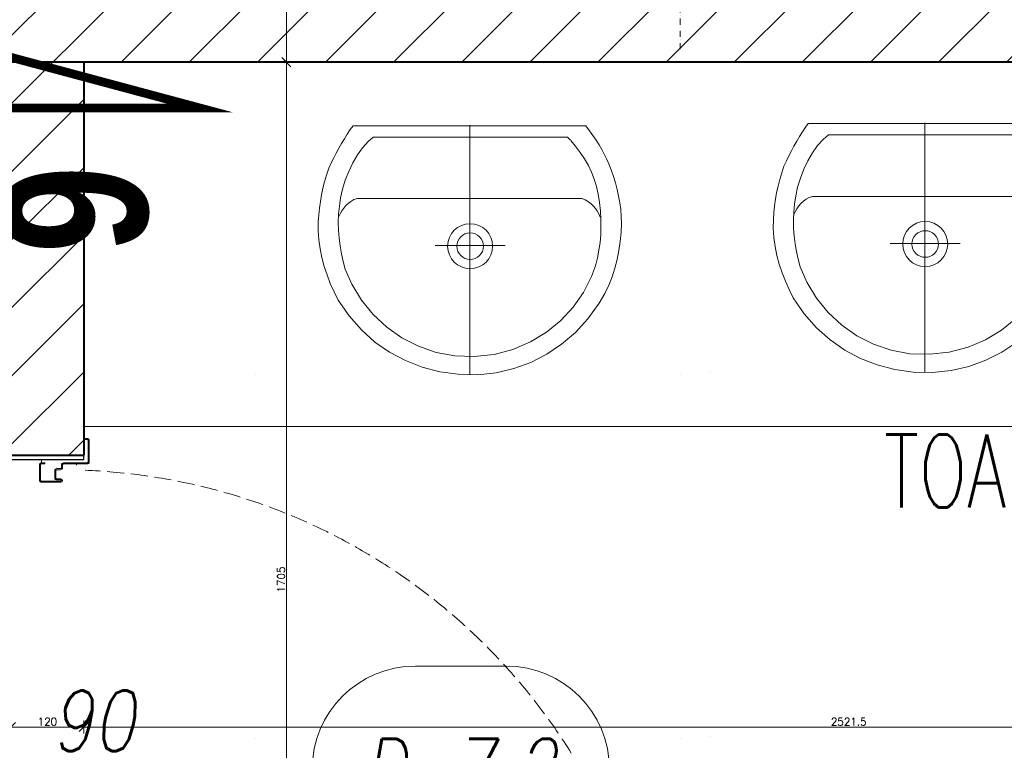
# Model space of a CAD drawing. Header units: millimetres. Extents: x -1893473 to 1546619, y -568027 to 942944.
# Tile 192 of 256: x 170090 to 171713, y -497923 to -496719. Entities that reach past the tile are written whole.
import ezdxf
from ezdxf.enums import TextEntityAlignment as Align

# ---------------------------------------------------------------- set-up
doc = ezdxf.new("R2010")
doc.units = ezdxf.units.MM
doc.header["$LTSCALE"] = 0.2
for name, pattern in [('ACAD_ISO03W100', [30, 12, -18]), ('CENTER', [0.6, 0.375, -0.075, 0.075, -0.075]), ('DOT', [6.35, 0, -6.35]), ('Hidden Line', [391.222223, 282.222223, -109]), ('STRICHPUNKTX2', [2, 1, -0.5, 0, -0.5])]:
    doc.linetypes.add(name, pattern=pattern)
doc.layers.get('0').update_dxf_attribs({"lineweight": 0})
for name, color, linetype, lineweight in [('!! 0_ Opis', 3, 'Continuous', 13), ('!! 0_Opis_pom', 9, 'Continuous', 13), ('!! 1_drzwi opis', 151, 'Continuous', 9), ('!! 1_drzwi-linia', 213, 'Continuous', 5), ('!! 1_hatch projektowane ściany', 4, 'Continuous', 5), ('!! 1_OPIS POM NOWE', 140, 'Continuous', 5), ('!! 1_PROJ Sciany', 2, 'Continuous', 40), ('!! 2_wypos-sanitarne', 240, 'Continuous', 9), ('!! wymiary osi', 250, 'Continuous', 9), ('P-Opis nadproża', 150, 'Continuous', 9)]:
    doc.layers.add(name, color=color, linetype=linetype, lineweight=lineweight)
doc.layers.add('!! 1_Wyburzenia', color=7, linetype='ACAD_ISO03W100', lineweight=13, true_color=0xff0505)
doc.layers.add('Powierzchnia', color=140, linetype='Continuous', lineweight=5, plot=False)
doc.styles.add('50', font='ROMANS.shx', dxfattribs={"width": 0.8, "height": 10})
doc.styles.add('ARCHETYP', font='romans.shx', dxfattribs={"height": 15})
doc.styles.add('ARIAL', font='tahoma.ttf')
doc.styles.add('STYLE7', font='ARIALNB.TTF')
doc.styles.add('TXT', font='simplex.shx')
doc.dimstyles.new('DIM50', dxfattribs={"dimscale": 5, "dimtxt": 2.5, "dimasz": 1.5, "dimexe": 0, "dimexo": 0, "dimgap": 0.5, "dimtad": 1, "dimdec": 4, "dimrnd": 0.5, "dimdsep": 46, "dimtxsty": 'TXT', "dimblk1": 'TICK1', "dimblk2": 'TICK1', "dimsah": 1, "dimcen": 0, "dimse1": 1, "dimse2": 1, "dimclrd": 1, "dimclre": 7, "dimclrt": 9, "dimadec": 0, "dimazin": 0, "dimtfac": 1, "dimtdec": 4, "dimtmove": 2, "dimatfit": 3, "dimldrblk": 'TICK1', "dimfxl": 1, "dimtolj": 1, "dimarcsym": 0})

# ---------------------------------------------------------------- blocks, each defined once
blk = doc.blocks.new('gvb')
at = {"linetype": 'STRICHPUNKTX2', "ltscale": 5}
blk.add_line((130654.97, 14657.75), (130824.97, 14657.75), dxfattribs=at)
blk = doc.blocks.new('A$C527aaae0')
at = {"lineweight": 5}
for points in [[(0, 0), (0, -0.4111)], [(0.1863, -0.1214), (0.1863, -0.1211)], [(0.1863, -0.1211), (0.1863, -0.1214)], [(-0.0573, -0.1985), (0.0582, -0.1985)]]:
    blk.add_lwpolyline(points, dxfattribs=at)
for points in [[(0.1915, -0.001), (0.1975, -0.0093), (0.203, -0.0173), (0.2082, -0.025), (0.213, -0.0326), (0.2175, -0.0402), (0.2216, -0.0479), (0.2255, -0.0558), (0.2292, -0.0639), (0.2328, -0.0735), (0.2366, -0.0845), (0.2399, -0.0953), (0.2429, -0.1061), (0.2453, -0.1169), (0.2473, -0.1278), (0.2487, -0.1389), (0.2495, -0.1502), (0.2498, -0.1618), (0.2492, -0.1766), (0.2478, -0.1918), (0.2457, -0.2067), (0.2428, -0.2214), (0.239, -0.2358), (0.2344, -0.25), (0.2289, -0.2639), (0.2225, -0.2775), (0.2132, -0.2936), (0.1947, -0.319), (0.174, -0.3415), (0.1513, -0.361), (0.1268, -0.3776), (0.1005, -0.391), (0.0726, -0.4011), (0.0432, -0.4079), (0.0125, -0.4112), (-0.0191, -0.4105), (-0.0495, -0.4063), (-0.0786, -0.3988), (-0.1062, -0.3881), (-0.1321, -0.3743), (-0.1563, -0.3574), (-0.1786, -0.3374), (-0.1988, -0.3143), (-0.2168, -0.2883), (-0.2237, -0.2746), (-0.2299, -0.2608), (-0.2353, -0.2468), (-0.24, -0.2327), (-0.2438, -0.2183), (-0.2467, -0.2037), (-0.2487, -0.1888), (-0.2498, -0.1735), (-0.2497, -0.1595), (-0.249, -0.1479), (-0.2479, -0.1367), (-0.2463, -0.1256), (-0.2444, -0.1148), (-0.242, -0.104), (-0.2392, -0.0932), (-0.2359, -0.0823), (-0.2322, -0.0712), (-0.2282, -0.0623), (-0.2242, -0.0541), (-0.22, -0.0461), (-0.2157, -0.0381), (-0.2113, -0.0303), (-0.2067, -0.0225), (-0.2019, -0.0148), (-0.1969, -0.0071), (-0.1921, -0.001)], [(0.1608, -0.0198), (0.1622, -0.0209), (0.1634, -0.022), (0.1645, -0.023), (0.1654, -0.024), (0.1663, -0.025), (0.1672, -0.0261), (0.1682, -0.0273), (0.1692, -0.0287), (0.1739, -0.0344), (0.1821, -0.0451), (0.1893, -0.0557), (0.1954, -0.0665), (0.2007, -0.0776), (0.2051, -0.0891), (0.2087, -0.1012), (0.2116, -0.114), (0.2138, -0.1277), (0.2152, -0.1416), (0.216, -0.1551), (0.2162, -0.1682), (0.2158, -0.181), (0.2146, -0.1937), (0.2128, -0.2063), (0.2103, -0.2189), (0.2069, -0.2316), (0.2007, -0.2493), (0.1874, -0.2756), (0.1704, -0.3001), (0.1499, -0.3221), (0.1263, -0.3413), (0.1, -0.3573), (0.0711, -0.3696), (0.0402, -0.3777), (0.0074, -0.3812), (-0.0248, -0.3802), (-0.0555, -0.3745), (-0.0846, -0.3645), (-0.1119, -0.3506), (-0.1369, -0.3331), (-0.1592, -0.3122), (-0.1785, -0.2885), (-0.1945, -0.2622), (-0.2053, -0.2373), (-0.2088, -0.2247), (-0.2117, -0.2119), (-0.2139, -0.1991), (-0.2155, -0.1862), (-0.2165, -0.1732), (-0.2167, -0.1601), (-0.2161, -0.147), (-0.2148, -0.1337), (-0.2129, -0.12), (-0.2097, -0.1056), (-0.2052, -0.0909), (-0.1995, -0.0763), (-0.1928, -0.0622), (-0.1851, -0.049), (-0.1767, -0.0372), (-0.1676, -0.0271), (-0.159, -0.0198)]]:
    blk.add_lwpolyline(points, close=True)
blk.add_lwpolyline([(0.2151, -0.1518), (0.2126, -0.1464), (0.21, -0.1415), (0.2071, -0.1372), (0.2038, -0.1333), (0.2, -0.1297), (0.1955, -0.1264), (0.1903, -0.1232), (0.1842, -0.1211), (-0.1851, -0.1211), (-0.1909, -0.1228), (-0.1959, -0.1256), (-0.2003, -0.1289), (-0.2043, -0.1326), (-0.2078, -0.1367), (-0.2109, -0.1413), (-0.2137, -0.1463), (-0.2163, -0.1518), (-0.2163, -0.1521)])
at = {"linetype": 'DOT'}
blk.add_lwpolyline([(-0.3533, -0.4109), (0.3467, -0.4109), (0.3467, -1.0109), (-0.3533, -1.0109)], close=True, dxfattribs=at)
for radius in [0.0371, 0.0219]:
    blk.add_circle((0.0005, -0.1995), radius)
blk = doc.blocks.new('zaw-dr-90-p')
at = {"color": 2, "linetype": 'CENTER', "ltscale": 0.2}
for p, q in [((24.5, 24), (31, 24)), ((24.5, 19), (31, 19)), ((12, 0), (-12, 0)), ((0, 12), (0, -12))]:
    blk.add_line(p, q, dxfattribs=at)
at = {"ltscale": 0.2}
for p, q in [((10, 12), (6.5, 12)), ((10, 0), (10, 6.5))]:
    blk.add_line(p, q, dxfattribs=at)
blk.add_lwpolyline([(10, 10), (10, 39), (6.5, 39), (6.5, 10)], dxfattribs=at)
blk.add_lwpolyline([(0, 6.5), (23.5, 6.5, 0.414214), (28, 11), (28, 31), (24.5, 31), (24.5, 11, -0.414214), (23.5, 10), (0, 10, 4.561698), (7.6, 6.5), (4.9, 4.2)], format="xyb", dxfattribs=at)
blk.add_lwpolyline([(-0.2, -0.2), (-2.5, -0.2), (-2.5, 0.2), (-0.2, 0.2), (-0.2, 2.5), (0.2, 2.5), (0.2, 0.2), (2.8, 0.2), (2.8, -0.2), (0.2, -0.2), (0.2, -2.8), (-0.2, -2.8)], close=True)
blk.add_circle((0, 0), 6.5, dxfattribs=at)
blk = doc.blocks.new('drzwi 90- sc 12')
for p, q in [((-13616.12, 20410.26), (-13616.12, 20411.46)), ((-13616.12, 20411.46), (-13615.02, 20411.46)), ((-13614.92, 20411.36), (-13614.92, 20313.77)), ((-13620.32, 20410.16), (-13620.32, 20313.77)), ((-13614.92, 20409.86), (-13620.32, 20409.86)), ((-13616.12, 20410.26), (-13620.22, 20410.26)), ((-13616.12, 20410.26), (-13620, 20410.26)), ((-13618.17, 20410.26), (-13616.22, 20410.26)), ((-13618.17, 20410.26), (-13616.22, 20410.26)), ((-13620.32, 20313.47), (-13620.32, 20317.97)), ((-13614.92, 20312.27), (-13614.92, 20317.97)), ((-13614.92, 20313.77), (-13620.32, 20313.77)), ((-13618.22, 20313.37), (-13620.22, 20313.37)), ((-13618.22, 20313.67), (-13618.22, 20313.37)), ((-13618.22, 20313.67), (-13616.42, 20313.67)), ((-13615.92, 20313.17), (-13615.92, 20312.17)), ((-13617.77, 20311.12), (-13617.77, 20305.72)), ((-13617.77, 20311.12), (-13617.77, 20305.72)), ((-13616.17, 20309.92), (-13616.17, 20311.02)), ((-13615.92, 20312.17), (-13615.02, 20312.17)), ((-13616.17, 20309.92), (-13617.37, 20309.92)), ((-13715.57, 20308.32), (-13715.57, 20308.56)), ((-13715.57, 20307.69), (-13715.57, 20308.56)), ((-13715.57, 20307.82), (-13715.57, 20308.56)), ((-13715.57, 20307.72), (-13715.37, 20307.72)), ((-13715.77, 20301.96), (-13716.27, 20301.96)), ((-13616.77, 20301.96), (-13616.27, 20301.96))]:
    blk.add_line(p, q)
for points in [[(-13665.27, 20284.96), (-13665.27, 20325.83)], [(-13615.57, 20309.64), (-13615.32, 20309.64), (-13615.32, 20309.82), (-13616.32, 20309.82), (-13616.32, 20309.64), (-13615.92, 20309.64)]]:
    blk.add_lwpolyline(points)
at = {"ltscale": 0.2}
for points in [[(-13715.57, 20307.51), (-13715.57, 20309.48, 0.414214), (-13715.91, 20309.82), (-13719.43, 20309.82, 0.414214), (-13719.77, 20309.48), (-13719.77, 20308.92), (-13719.59, 20308.92), (-13719.59, 20309.48, -0.414214), (-13719.43, 20309.64), (-13716.97, 20309.64)], [(-13716.97, 20309.64), (-13715.91, 20309.64, -0.414214), (-13715.75, 20309.48), (-13715.75, 20307.51)], [(-13615.92, 20309.64), (-13616.63, 20309.64, 0.414214), (-13616.79, 20309.48), (-13616.79, 20305.58, -0.414214), (-13617.13, 20305.24), (-13617.58, 20305.24, 0.414214), (-13617.74, 20305.08), (-13617.74, 20304.48, -0.414214), (-13618.08, 20304.14), (-13619.26, 20304.14, -0.414214), (-13619.6, 20304.48), (-13619.6, 20305.15, 1), (-13619.79, 20305.15), (-13619.79, 20301.96, 0.414214), (-13619.63, 20301.8), (-13617.11, 20301.8, 0.414214), (-13616.95, 20301.96), (-13616.95, 20302.52), (-13616.77, 20302.52), (-13616.77, 20301.96, -0.414214), (-13617.11, 20301.62), (-13619.63, 20301.62, -0.414214), (-13619.97, 20301.96), (-13619.97, 20305.15, -1), (-13619.42, 20305.15), (-13619.42, 20304.48, 0.414214), (-13619.26, 20304.32), (-13618.08, 20304.32, 0.414214), (-13617.92, 20304.48), (-13617.92, 20305.08, -0.414214), (-13617.58, 20305.42), (-13617.13, 20305.42, 0.414214), (-13616.97, 20305.58), (-13616.97, 20309.48, -0.414214), (-13616.63, 20309.82), (-13613.11, 20309.82, -0.414214), (-13612.77, 20309.48), (-13612.77, 20308.92), (-13612.95, 20308.92), (-13612.95, 20309.48, 0.414214), (-13613.11, 20309.64), (-13615.57, 20309.64)], [(-13715.75, 20307.76), (-13715.75, 20305.58, 0.414214), (-13715.41, 20305.24), (-13714.96, 20305.24, -0.414214), (-13714.8, 20305.08), (-13714.8, 20304.48, 0.414214), (-13714.46, 20304.14), (-13713.28, 20304.14, 0.414214), (-13712.94, 20304.48), (-13712.94, 20305.15, -1), (-13712.75, 20305.15), (-13712.75, 20301.96, -0.414214), (-13712.91, 20301.8), (-13715.43, 20301.8, -0.414214), (-13715.59, 20301.96), (-13715.59, 20302.52), (-13715.77, 20302.52), (-13715.77, 20301.96, 0.414214), (-13715.43, 20301.62), (-13712.91, 20301.62, 0.414214), (-13712.57, 20301.96), (-13712.57, 20305.15, 1), (-13713.12, 20305.15), (-13713.12, 20304.48, -0.414214), (-13713.28, 20304.32), (-13714.46, 20304.32, -0.414214), (-13714.62, 20304.48), (-13714.62, 20305.08, 0.414214), (-13714.96, 20305.42), (-13715.41, 20305.42, -0.414214), (-13715.57, 20305.58), (-13715.57, 20307.64)]]:
    blk.add_lwpolyline(points, format="xyb", dxfattribs=at)
at = {"lineweight": 30}
for points in [[(-13716.27, 20308.92), (-13721.27, 20308.92)], [(-13716.27, 20308.92), (-13716.27, 20296.92)], [(-13614.27, 20308.92), (-13609.27, 20308.92)], [(-13614.27, 20308.92), (-13614.27, 20296.92)]]:
    blk.add_lwpolyline(points, dxfattribs=at)
blk.add_lwpolyline([(-13616.79, 20308.82), (-13616.97, 20308.82), (-13616.97, 20307.42), (-13616.79, 20307.42)], close=True)
for centre, radius, start, end in [((-13615.02, 20411.36), 0.1, 0, 90), ((-13620.22, 20410.16), 0.1, 90, 180), ((-13620.22, 20313.47), 0.1, 180, 270), ((-13616.42, 20313.17), 0.5, 0, 90), ((-13616.27, 20311.02), 0.1, 0, 90), ((-13615.02, 20312.27), 0.1, 270, 0)]:
    blk.add_arc(centre, radius, start, end)
at = {"linetype": 'Hidden Line', "lineweight": 9, "ltscale": 0.05}
blk.add_arc((-13615.5, 20305.14), 99.12, 94.8005, 177.6944, dxfattribs=at)
at = {"xscale": 0.09999999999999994, "yscale": 0.09999999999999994, "zscale": 0.09999999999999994, "rotation": 180.0000000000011}
blk.add_blockref('zaw-dr-90-p', (-13614.92, 20310.92), dxfattribs=at)
blk = doc.blocks.new('TICK1')
at = {"color": 2}
blk.add_line((-1, -1), (1, 1), dxfattribs=at)
at = {"color": 0}
for p, q in [((0, 0), (-1, 0)), ((0, -1.4), (0, 1.4))]:
    blk.add_line(p, q, dxfattribs=at)
blk = doc.blocks.new('*D1247')
at = {"layer": '!! wymiary osi', "color": 1, "lineweight": -2, "transparency": 16777216}
blk.add_line((300942.2, -503784.1), (298435.9, -503784.1), dxfattribs=at)
at = {"layer": 'DEFPOINTS', "color": 0, "transparency": 16777216}
for p in [(298428.4, -503293.7), (300949.7, -503336.2), (298428.4, -503784.1)]:
    blk.add_point(p, dxfattribs=at)
at = {"layer": '!! wymiary osi', "color": 1, "lineweight": -2, "transparency": 16777216, "xscale": 7.5, "yscale": 7.5, "zscale": 7.5, "rotation": 180}
blk.add_blockref('TICK1', (298428.4, -503784.1), dxfattribs=at)
at = {"layer": '!! wymiary osi', "color": 1, "lineweight": -2, "transparency": 16777216, "xscale": 7.5, "yscale": 7.5, "zscale": 7.5}
blk.add_blockref('TICK1', (300949.7, -503784.1), dxfattribs=at)
at = {"layer": '!! wymiary osi', "color": 9, "transparency": 16777216, "insert": (299689, -503775.3), "char_height": 12.5, "attachment_point": 5, "style": 'TXT'}
blk.add_mtext('\\A1;2521.5', dxfattribs=at)
blk = doc.blocks.new('*D1248')
at = {"layer": '!! wymiary osi', "color": 1, "lineweight": -2, "transparency": 16777216}
blk.add_line((298420.9, -503784.1), (298315.9, -503784.1), dxfattribs=at)
at = {"layer": 'DEFPOINTS', "color": 0, "transparency": 16777216}
for p in [(298308.4, -503293.7), (298428.4, -503293.7), (298308.4, -503784.1)]:
    blk.add_point(p, dxfattribs=at)
at = {"layer": '!! wymiary osi', "color": 1, "lineweight": -2, "transparency": 16777216, "xscale": 7.5, "yscale": 7.5, "zscale": 7.5, "rotation": 180}
blk.add_blockref('TICK1', (298308.4, -503784.1), dxfattribs=at)
at = {"layer": '!! wymiary osi', "color": 1, "lineweight": -2, "transparency": 16777216, "xscale": 7.5, "yscale": 7.5, "zscale": 7.5}
blk.add_blockref('TICK1', (298428.4, -503784.1), dxfattribs=at)
at = {"layer": '!! wymiary osi', "color": 9, "transparency": 16777216, "insert": (298368.4, -503775.3), "char_height": 12.5, "attachment_point": 5, "style": 'TXT'}
blk.add_mtext('\\A1;120', dxfattribs=at)
blk = doc.blocks.new('*D1278')
at = {"layer": '!! wymiary osi', "color": 1, "lineweight": -2, "transparency": 16777216}
blk.add_line((298762.3, -502576.2), (298762.3, -502681.2), dxfattribs=at)
at = {"layer": 'DEFPOINTS', "color": 0, "transparency": 16777216}
for p in [(298508.4, -502568.7), (298428.4, -502688.7), (298762.3, -502688.7)]:
    blk.add_point(p, dxfattribs=at)
at = {"layer": '!! wymiary osi', "color": 1, "lineweight": -2, "transparency": 16777216, "xscale": 7.5, "yscale": 7.5, "zscale": 7.5}
for p, rotation in [((298762.3, -502568.7), 90), ((298762.3, -502688.7), 270)]:
    blk.add_blockref('TICK1', p, dxfattribs=dict(at, rotation=rotation))
at = {"layer": '!! wymiary osi', "color": 9, "transparency": 16777216, "insert": (298987.3, -502448), "char_height": 12.5, "attachment_point": 5, "rotation": 90, "style": 'TXT'}
blk.add_mtext('\\A1;120', dxfattribs=at)
blk = doc.blocks.new('*D1279')
at = {"layer": '!! wymiary osi', "color": 1, "lineweight": -2, "transparency": 16777216}
blk.add_line((298762.3, -502696.2), (298762.3, -504386.2), dxfattribs=at)
at = {"layer": 'DEFPOINTS', "color": 0, "transparency": 16777216}
for p in [(298428.4, -502688.7), (298428.4, -504393.7), (298762.3, -504393.7)]:
    blk.add_point(p, dxfattribs=at)
at = {"layer": '!! wymiary osi', "color": 1, "lineweight": -2, "transparency": 16777216, "xscale": 7.5, "yscale": 7.5, "zscale": 7.5}
for p, rotation in [((298762.3, -502688.7), 90), ((298762.3, -504393.7), 270)]:
    blk.add_blockref('TICK1', p, dxfattribs=dict(at, rotation=rotation))
at = {"layer": '!! wymiary osi', "color": 9, "transparency": 16777216, "insert": (298753.6, -503541.2), "char_height": 12.5, "attachment_point": 5, "rotation": 90, "style": 'TXT'}
blk.add_mtext('\\A1;1705', dxfattribs=at)
blk = doc.blocks.new('1_ok-opis')
blk.add_line((0, 111.61), (0, 50))
for points in [[(-17, 128.61), (-17, 143.61)], [(17, 128.61), (17, 143.61)]]:
    blk.add_lwpolyline(points)
for centre, start, end in [((0, 143.61), 0, 180), ((0, 128.61), 180, 0)]:
    blk.add_arc(centre, 17, start, end)
at = {"style": 'ARCHETYP'}
for tag, height, rotation, p in [('NR', 12, 90, (0, 136.9)), ('NR', 12, 270, (0, 136.9)), ('SZEROKOŚĆ', 10, 270, (8, 78.29)), ('SZEROKOŚĆ', 10, 90, (-8, 78.29)), ('WYSOKOŚĆ', 10, 270, (-8, 78.29)), ('WYSOKOŚĆ', 10, 90, (8, 78.29))]:
    blk.add_attdef(tag, text='', height=height, rotation=rotation, dxfattribs=at).set_placement(p, align=Align.MIDDLE)
blk = doc.blocks.new('oznaczenie przekroi')
at = {"layer": '!! 0_ Opis', "color": 2, "const_width": 1.44}
blk.add_lwpolyline([(88364.22, -197902.73), (88364.22, -197841.9), (88406.29, -197853.18), (88349.02, -197853.18)], dxfattribs=at)
blk.add_lwpolyline([(88364.22, -197902.73), (88364.22, -197841.9), (88406.29, -197853.18), (88349.02, -197853.18)], dxfattribs=at)
at = {"layer": '!! 0_ Opis', "color": 9, "style": 'STYLE7', "text_generation_flag": 6, "width": 0.95}
blk.add_text('6', height=24, rotation=90, dxfattribs=at).set_placement((88373.61, -197862.67))
blk = doc.blocks.new('A$C2EB40A8D')
at = {"layer": '!! 1_hatch projektowane ściany'}
h = blk.add_hatch(dxfattribs=at)
h.set_pattern_fill('ANSI31', color=256, scale=25)
h.set_pattern_definition([(45, (-604946.8, 1976053.4), (-56.1266008, 56.1266008), [])])
h.paths.add_polyline_path([(9048.87011, -2387.48603), (9048.87011, -2267.48603), (6607.5648, -2267.48603), (6607.5648, -167.48603), (9048.87011, -176.23787), (9048.87011, -47.48603), (6527.5648, -47.48603), (6527.5648, 600.01397), (6407.5648, 600.01397), (6407.5648, -3034.98603), (6527.5648, -3034.98603), (6527.5648, -2387.48603)])
blk.add_lwpolyline([(9048.87011, -2387.48603), (9048.87011, -2267.48603), (6607.5648, -2267.48603), (6607.5648, -167.48603), (9048.87011, -176.23787), (9048.87011, -47.48603), (6527.5648, -47.48603), (6527.5648, 600.01397), (6407.5648, 600.01397), (6407.5648, -3034.98603), (6527.5648, -3034.98603), (6527.5648, -2387.48603)], close=True, dxfattribs=at)
at = {"layer": '!! 1_PROJ Sciany'}
for points in [[(9048.87011, -2387.48603), (6407.5648, -2387.48603), (6407.5648, -47.48603), (9048.87011, -47.48603)], [(6527.5648, -2387.48603), (6527.5648, -3034.98603)], [(6407.5648, -3034.98603), (6527.5648, -3034.98603)]]:
    blk.add_lwpolyline(points, dxfattribs=at)
at = {"layer": '!! 2_wypos-sanitarne'}
blk.add_lwpolyline([(6527.5648, -2987.48603), (9048.87011, -2987.48603)], dxfattribs=at)
at = {"layer": 'Powierzchnia'}
blk.add_lwpolyline([(9048.87011, -2387.48603), (6407.5648, -2387.48603), (6407.5648, -1277.48603), (3298.87011, -1277.48603), (3298.87011, -4092.48603), (9048.87011, -4092.48603)], close=True, dxfattribs=at)
at = {"layer": '!! 1_drzwi opis'}
ref = blk.add_blockref('1_ok-opis', (5787.91031, -3552.4856), dxfattribs=dict(at, xscale=-10, yscale=10, zscale=10, rotation=269.9999963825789))
ref.add_attrib('WYSOKOŚĆ', '90 ', dxfattribs={"layer": '0', "height": 100, "rotation": 359.99999638, "style": '50', "oblique": 10, "width": 0.8}).set_placement((6570.81884, -3472.48565), align=Align.MIDDLE)
ref.add_attrib('SZEROKOŚĆ', '205', dxfattribs={"layer": '0', "height": 100, "rotation": 359.99999638, "style": '50', "oblique": 10, "width": 0.8}).set_placement((6570.81883, -3632.48565), align=Align.MIDDLE)
ref.add_attrib('NR', 'Dw7.2', dxfattribs={"layer": '0', "height": 100, "rotation": 359.99999638, "style": '50', "oblique": 10, "width": 0.8}).set_placement((7146.87935, -3552.48568), align=Align.MIDDLE)
at = {"layer": '!! 1_drzwi-linia', "xscale": 10, "yscale": 10, "zscale": 10, "rotation": 270}
blk.add_blockref('drzwi 90- sc 12', (-196561.6786, -140205.18226), dxfattribs=at)
at = {"layer": '!! 1_Wyburzenia', "xscale": 10, "yscale": 10, "zscale": 10}
blk.add_blockref('oznaczenie przekroi', (-877343.67123, 1976068.79528), dxfattribs=at)
at = {"layer": '!! 2_wypos-sanitarne', "xscale": -10, "yscale": 10, "zscale": 10, "rotation": 90}
blk.add_blockref('gvb', (154087.74057, 1305882.19966), dxfattribs=at)
at = {"layer": '!! 2_wypos-sanitarne', "xscale": 1000, "yscale": 1000, "zscale": 1000}
for p in [(7163.73699, -2491.13318), (7913.7285, -2487.56507)]:
    blk.add_blockref('A$C527aaae0', p, dxfattribs=at)
at = {"layer": '!! 0_Opis_pom', "ltscale": 0.7, "style": 'ARIAL'}
for tag, p in [('B1,21', (-891.77727, 31796.97458)), ('A1,16', (-13651.31084, 31587.95236)), ('B1,19', (-5798.61305, 31587.22944)), ('B1/17', (-9701.43347, 31565.05244)), ('1,23', (10805.41388, 31565.05244)), ('1,22', (4526.58954, 31507.65132)), ('A1,1', (-16866.13618, 31459.3792)), ('B1,18', (-7791.62894, 31330.08444)), ('B1,20', (-2961.4347, 31167.05787)), ('A1,6', (-19287.17717, 30923.71998)), ('B1,1', (14135.63445, 30913.92963)), ('B1,3', (17346.74696, 30023.81022)), ('B1,4', (29817.71501, 29157.67457)), ('A1,5', (-23454.5385, 28820.77901)), ('A1,2', (-17502.57721, 28602.57524)), ('B1,2D', (2616.16402, 28559.52261)), ('A1,15', (-13651.31084, 28261.46046)), ('B1,4', (29883.58177, 28158.35876)), ('B1,2B', (18801.54781, 27650.12382)), ('B1,2A', (13086.7373, 27376.04393)), ('A1,3', (-16846.27912, 25980.40356)), ('B1,8', (9089.53994, 25356.27639)), ('B1,6', (31915.87888, 23754.79829)), ('A1,4', (-24010.17576, 23559.17399)), ('B1,14', (-11621.32288, 23261.44183)), ('B1,13', (-3080.55208, 22924.09997)), ('B1,5', (29245.49088, 22896.69268)), ('B1,10', (3982.60923, 22874.21277)), ('B1,9', (5634.43488, 22623.92098)), ('B1,2C', (13327.26639, 22378.5328)), ('B1,7', (16398.41175, 22348.28836)), ('B1,11', (5553.20442, 20939.83877)), ('B1,12', (3693.27174, 20628.72148)), ('C1,3', (5969.08376, 16336.01084)), ('C1,2', (11955.93711, 11671.55655)), ('C1,1', (15659.17205, 11415.94196)), ('C1,4', (5140.00888, 9205.5831)), ('C1,5', (5680.4486, 6154.54995)), ('C1,10', (16327.05085, 6080.66085)), ('C1,9', (16526.57171, 3173.45283)), ('C1,6', (6367.37903, 2771.84181)), ('D0,18', (-1981.87701, -110.73158)), ('D0,7', (-13531.42299, -1159.67649)), ('C1,7', (7275.77161, -1303.00991)), ('D0,17', (2064.87671, -1345.69113)), ('D0,3', (-9324.21674, -1442.63631)), ('D0,6', (-17529.61851, -1957.37463)), ('D0,10', (-21369.4432, -2140.60378)), ('D,09', (-12990.08379, -2746.32902)), ('D0,2', (-5516.19514, -3101.87722)), ('D0,16', (2266.73061, -3284.15369)), ('D0,8', (-14357.79539, -3567.69719)), ('D0,5', (-10461.54478, -3629.26575)), ('D0,4', (-8396.53404, -4353.7937)), ('D0,15', (1974.41895, -5205.84774)), ('D0,1', (-5633.49598, -5662.48534)), ('D0,11', (-23334.09291, -6045.78706)), ('D0,12', (-22436.85763, -9302.9678)), ('D0,13', (-22436.85763, -11581.16526)), ('D0,14', (-13645.94445, -11884.57769))]:
    blk.add_attdef(tag, text='', height=119.68, dxfattribs=at).set_placement(p, align=Align.MIDDLE_CENTER)
at = {"layer": '!! 1_OPIS POM NOWE', "style": 'TXT', "width": 0.7}
blk.add_text('TOALETA MĘSKA', height=120, dxfattribs=at).set_placement((8285.58333, -3120.92646), align=Align.CENTER)
at = {"layer": '!! 1_OPIS POM NOWE', "style": 'ARIAL'}
for tag, p in [('C1.7A', (7769.3756, 685.765)), ('C1.7C', (7655.80151, -2045.04756)), ('C1.8B', (10935.93068, -2107.41983)), ('C1.8A', (13897.39715, -2120.69016)), ('C1.7B', (8274.43201, -3270.18959)), ('E1.2', (16701.02923, -5331.07351)), ('E1.5E', (21974.23379, -5463.99012)), ('E1.5D', (24989.27391, -5785.36474)), ('E1.1', (8357.81567, -5851.01076)), ('E1.5C', (25222.53959, -6394.64172)), ('E1.5B', (27694.70831, -7009.86571)), ('E1.6', (5279.46063, -8141.28746)), ('E1.5A', (25547.9555, -8495.18994)), ('E1.5G', (23977.19473, -9792.46695)), ('E1.5F', (22414.7084, -9822.66389)), ('E1,4', (13935.69867, -10458.20073)), ('E1.5L', (28030.8296, -11267.7725)), ('E1.3', (5639.18862, -11994.01941)), ('E1.5H', (23988.49716, -12231.38049)), ('E1.5K', (27714.73934, -12977.98364)), ('E1.5I', (22290.68736, -13989.9049)), ('E1.5J', (27095.71534, -16088.17469))]:
    blk.add_attdef(tag, text='', height=119.68, dxfattribs=at).set_placement(p, align=Align.MIDDLE_CENTER)
at = {"layer": '!! wymiary osi'}
dim = blk.add_linear_dim(base=(6861.54321, -2387.48603), p1=(6607.5648, -2267.48603), p2=(6527.5648, -2387.48603), angle=90, dimstyle='DIM50', dxfattribs=at)
dim.commit()
dim.dimension.update_dxf_attribs({"geometry": '*D1278', "text_midpoint": (7086.54321, -2146.75852), "dimtype": 128, "insert": (-291900.79406, 500301.26018)})
dim = blk.add_linear_dim(base=(6861.54321, -4092.48603), p1=(6527.5648, -2387.48603), p2=(6527.5648, -4092.48603), angle=90, dimstyle='DIM50', dxfattribs=at)
dim.commit()
dim.dimension.update_dxf_attribs({"geometry": '*D1279', "text_midpoint": (6852.79321, -3239.98603), "insert": (-291900.79406, 500301.26018)})
for base, p1, p2, picture, middle in [((6407.5648, -3482.82791), (6527.5648, -2992.48523), (6407.5648, -2992.48523), '*D1248', (6467.5648, -3474.07791)), ((6527.5648, -3482.82791), (9048.87011, -3034.98603), (6527.5648, -2992.48523), '*D1247', (7788.21745, -3474.07791))]:
    dim = blk.add_linear_dim(base=base, p1=p1, p2=p2, dimstyle='DIM50', dxfattribs=at)
    dim.commit()
    dim.dimension.update_dxf_attribs({"geometry": picture, "text_midpoint": middle, "insert": (-291900.79406, 500301.26018)})

msp = doc.modelspace()

# ---------------------------------------------------------------- block references
at = {"layer": 'P-Opis nadproża', "color": 4}
msp.add_blockref('A$C2EB40A8D', (163667.94092, -494401.63474), dxfattribs=at)

doc.saveas('drawing.dxf')
